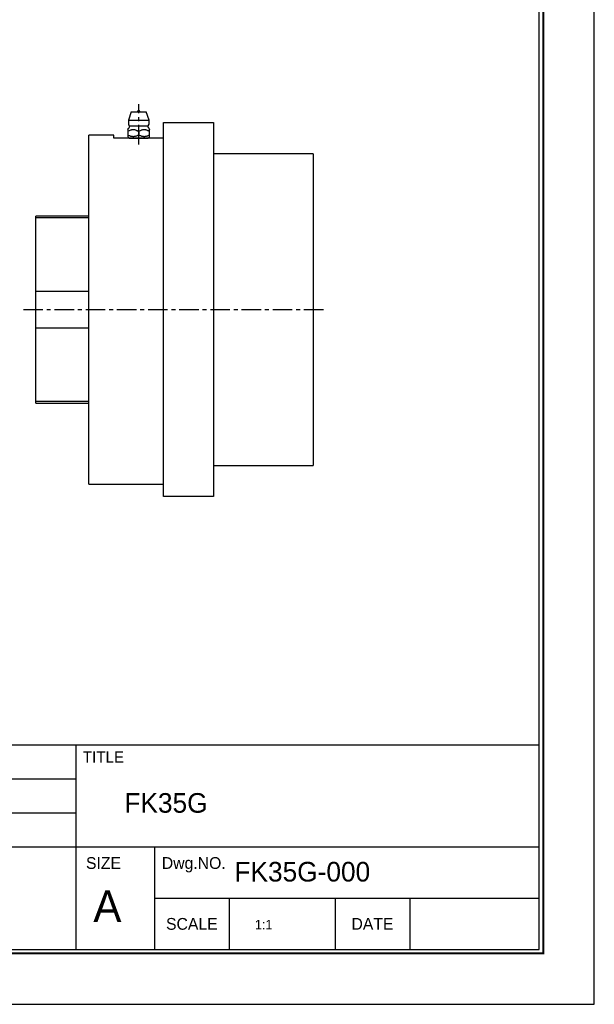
# Model space of a CAD drawing. Header units: millimetres. Extents: x -29 to 5648, y -387 to 3949.
# Tile 4 of 7: x 564 to 748, y 0 to 316. Entities that reach past the tile are written whole.
import ezdxf
from ezdxf.enums import TextEntityAlignment as Align

# ---------------------------------------------------------------- set-up
doc = ezdxf.new("R2010")
doc.units = ezdxf.units.MM
doc.linetypes.add('CENTER', pattern=[2, 1.25, -0.25, 0.25, -0.25])
doc.layers.get('0').update_dxf_attribs({"linetype": 'CONTINUOUS'})
for name, color, linetype in [('1', 1, 'CENTER'), ('5', 7, 'CONTINUOUS'), ('7', 7, 'CONTINUOUS'), ('OUTLINE', 7, 'CONTINUOUS')]:
    doc.layers.add(name, color=color, linetype=linetype)

# ---------------------------------------------------------------- blocks, each defined once
blk = doc.blocks.new('란표제')
at = {"layer": '7', "color": 0}
for p, q in [((386.1, 0), (386.1, 273)), ((0, 0), (386.1, 0))]:
    blk.add_line(p, q, dxfattribs=at)
at = {"layer": '7'}
for p, q in [((377, 42.9), (208, 42.9)), ((300.3, 42.9), (300.3, 9.1)), ((300.3, 37.27), (241.8, 37.27)), ((300.3, 31.63), (241.8, 31.63)), ((377, 26), (241.8, 26)), ((313.3, 26), (313.3, 9.1)), ((377, 17.55), (313.3, 17.55)), ((325.65, 17.55), (325.65, 9.1)), ((343.2, 17.55), (343.2, 9.1)), ((355.55, 17.55), (355.55, 9.1))]:
    blk.add_line(p, q, dxfattribs=at)
at = {"layer": '7', "const_width": 0.325}
blk.add_lwpolyline([(377.65, 8.45), (377.65, 264.55), (13, 264.55), (13, 8.45)], close=True, dxfattribs=at)
at = {"layer": '7'}
blk.add_lwpolyline([(377, 9.1), (377, 263.9), (13.65, 263.9), (13.65, 9.1)], close=True, dxfattribs=at)
at = {"layer": '5', "ltscale": 0.5}
for tag, p, height in [('TITLE', (308.32, 31.73), 3.25), ('도번', (326.54, 20.34), 3.25), ('SCALE', (329.92, 12.42), 1.56), ('DATE', (360.13, 12.36), 1.56)]:
    blk.add_attdef(tag, p, '', height=height, dxfattribs=at)
at = {"layer": '7'}
for s, height, p in [('TITLE', 1.877, (304.85, 40.95)), ('SIZE', 1.95, (304.85, 23.4)), ('Dwg.NO.', 1.95, (319.8, 23.4)), ('A', 5.2, (305.5, 16.25)), ('SCALE', 1.95, (319.48, 13.32)), ('DATE', 1.95, (349.38, 13.32))]:
    blk.add_text(s, height=height, dxfattribs=at).set_placement(p, align=Align.MIDDLE_CENTER)
for tag, p in [('필렛', (233.03, 14.17)), ('모따기', (233.03, 10.79))]:
    blk.add_attdef(tag, text='', height=1.5, dxfattribs=at).set_placement(p, align=Align.MIDDLE_LEFT)

msp = doc.modelspace()

# ---------------------------------------------------------------- linework, layer by layer
for p, q in [((599.6411, 286.4482), (598.7411, 283.7482)), ((599.6411, 286.4482), (604.4411, 286.4482)), ((601.6211, 286.4482), (602.4611, 286.4482)), ((605.3411, 283.7482), (604.4411, 286.4482)), ((598.7411, 283.7482), (605.3411, 283.7482)), ((598.7411, 283.7482), (598.7411, 282.4482)), ((599.2411, 281.9482), (604.8411, 281.9482)), ((605.3411, 282.4482), (605.3411, 283.7482)), ((598.5411, 280.7516), (598.5411, 278.4482)), ((598.5411, 278.4482), (599.0411, 277.9482)), ((602.0411, 280.1268), (602.0411, 278.9897)), ((605.0411, 277.9482), (605.5411, 278.4482)), ((605.5411, 278.4482), (605.5411, 280.7516)), ((599.0411, 277.9482), (605.0411, 277.9482))]:
    msp.add_line(p, q)
for points in [[(598.5411, 280.1268), (598.8164, 280.2822), (599.0959, 280.4272), (599.2873, 280.5158), (599.4821, 280.5943), (599.6802, 280.6599), (599.8843, 280.7102), (600.0912, 280.7415), (600.2344, 280.7507), (600.3778, 280.7496), (600.5208, 280.7383), (600.6921, 280.7113), (600.8617, 280.6712), (601.0289, 280.6196), (601.1979, 280.5565), (601.3645, 280.4847), (601.5287, 280.4062), (601.7865, 280.2708), (602.0411, 280.1268)], [(602.0411, 278.9897), (601.8635, 278.8912), (601.6832, 278.7997), (601.4989, 278.7158), (601.3116, 278.6413), (601.1165, 278.5757), (600.9187, 278.5225), (600.7157, 278.4824), (600.5109, 278.4574), (600.3712, 278.4494), (600.2313, 278.4489), (600.0904, 278.4559), (599.9499, 278.4703), (599.8066, 278.4926), (599.6643, 278.5223), (599.5222, 278.5591), (599.3815, 278.6024), (599.1669, 278.6812), (598.9548, 278.7732), (598.7466, 278.8764), (598.5411, 278.9897)], [(602.0411, 280.1268), (602.3164, 280.2822), (602.5959, 280.4272), (602.7873, 280.5158), (602.9821, 280.5943), (603.1802, 280.6599), (603.3843, 280.7102), (603.5912, 280.7415), (603.7344, 280.7507), (603.8778, 280.7496), (604.0208, 280.7383), (604.1921, 280.7113), (604.3617, 280.6712), (604.5289, 280.6196), (604.6979, 280.5565), (604.8645, 280.4847), (605.0287, 280.4062), (605.2865, 280.2708), (605.5411, 280.1268)], [(605.5411, 278.9897), (605.3635, 278.8912), (605.1832, 278.7997), (604.9989, 278.7158), (604.8116, 278.6413), (604.6165, 278.5757), (604.4187, 278.5225), (604.2157, 278.4824), (604.0109, 278.4574), (603.8712, 278.4494), (603.7313, 278.4489), (603.5904, 278.4559), (603.4499, 278.4703), (603.3066, 278.4926), (603.1643, 278.5223), (603.0222, 278.5591), (602.8815, 278.6024), (602.6669, 278.6812), (602.4548, 278.7732), (602.2466, 278.8764), (602.0411, 278.9897)]]:
    msp.add_lwpolyline(points)
for centre, radius, start, end in [((602.0411, 286.4482), 0.4, 0, 180), ((593.7468, 284.3592), 6, 323.039362, 336.307361), ((599.2411, 282.4482), 0.5, 180, 270), ((604.8411, 282.4482), 0.5, 270, 0), ((610.3354, 284.3592), 6, 203.692639, 216.96084)]:
    msp.add_arc(centre, radius, start, end)
at = {"layer": '1', "ltscale": 5}
for p, q in [((602.0411, 275.9482), (602.0411, 288.8482)), ((565.0411, 222.9482), (662.0411, 222.9482))]:
    msp.add_line(p, q, dxfattribs=at)
at = {"layer": 'OUTLINE'}
for p, q in [((610.0411, 282.9482), (626.0411, 282.9482)), ((610.0411, 162.9482), (610.0411, 282.9482)), ((626.0411, 282.9482), (626.0411, 162.9482)), ((594.0411, 278.9482), (586.0411, 278.9482)), ((586.0411, 166.9482), (586.0411, 278.9482)), ((594.0411, 277.9482), (594.0411, 278.9482)), ((610.0411, 277.9482), (594.0411, 277.9482)), ((658.0411, 272.9482), (626.0411, 272.9482)), ((658.0411, 272.9482), (658.0411, 172.9482)), ((586.0411, 252.9482), (569.0411, 252.9482)), ((569.0411, 192.9482), (569.0411, 252.9482)), ((569.0411, 252.0757), (569.0411, 252.6482)), ((586.0411, 252.3519), (569.0411, 252.3519)), ((569.0411, 228.8998), (586.0411, 228.8998)), ((586.0411, 216.9966), (569.0411, 216.9966)), ((569.0411, 193.5445), (586.0411, 193.5445)), ((569.0411, 192.9482), (586.0411, 192.9482)), ((626.0411, 172.9482), (658.0411, 172.9482)), ((586.0411, 166.9482), (610.0411, 166.9482)), ((626.0411, 162.9482), (610.0411, 162.9482))]:
    msp.add_line(p, q, dxfattribs=at)

# ---------------------------------------------------------------- block references
at = {"ltscale": 5}
ref = msp.add_blockref('란표제', (0, 0), dxfattribs=dict(at, xscale=1.93778417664, yscale=1.93778417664, zscale=1.93778417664))
ref.add_attrib('TITLE', 'FK35G', (597.4488, 61.4814), dxfattribs={"layer": '5', "ltscale": 0.5, "height": 6.2978})
ref.add_attrib('도번', 'FK35G-000', (632.7554, 39.4052), dxfattribs={"layer": '5', "ltscale": 0.5, "height": 6.2978})
ref.add_attrib('SCALE', '1:1', (639.3048, 24.0639), dxfattribs={"layer": '5', "ltscale": 0.5, "height": 3.02294})

doc.saveas('drawing.dxf')
